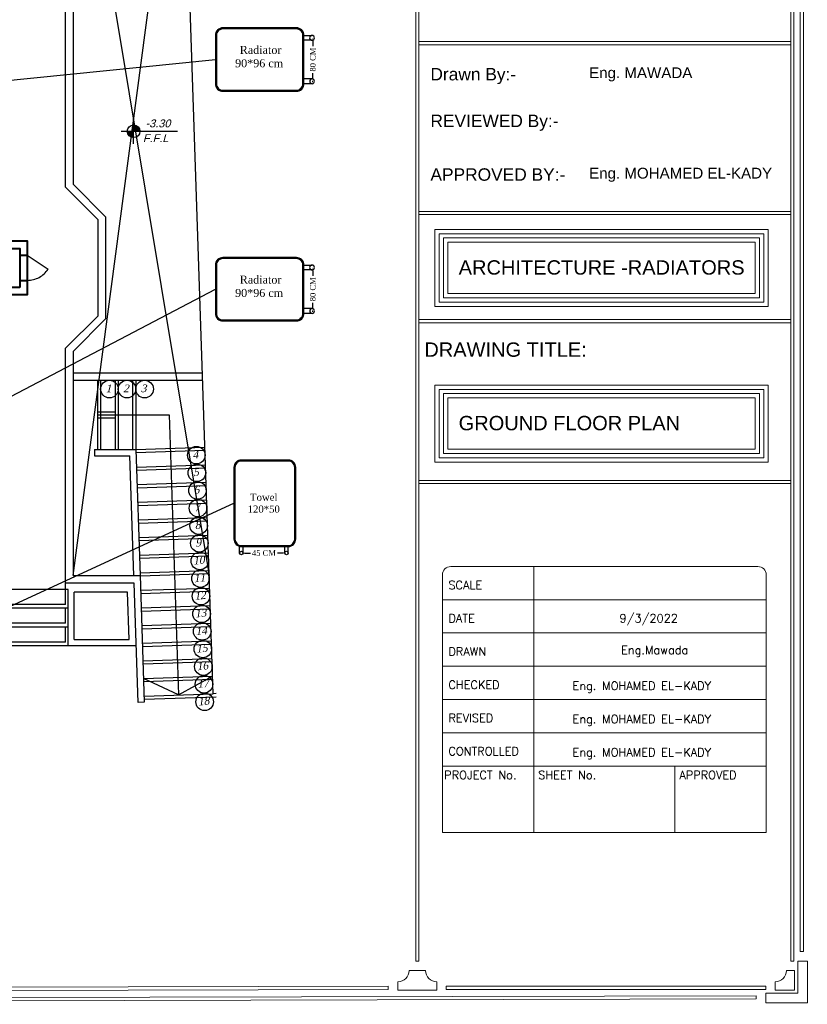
# Model space of a CAD drawing. Header units: metres. Extents: x -710577 to 709766, y -710660 to 709683.
# Tile 43 of 70: x -463 to -451, y -480 to -464. Entities that reach past the tile are written whole.
import ezdxf
from ezdxf.enums import TextEntityAlignment as Align

# ---------------------------------------------------------------- set-up
doc = ezdxf.new("R2010")
doc.units = ezdxf.units.M
doc.header["$LTSCALE"] = 50
doc.header["$MEASUREMENT"] = 0
for name, pattern in [('GR XREF$0$HIDDEN', [0.375, 0.25, -0.125]), ('GR-263$0$ground$0$DLINE', [0.55, 0.3, -0.25]), ('GR-263$0$ground$0$HIDDEN', [0.375, 0.25, -0.125])]:
    doc.linetypes.add(name, pattern=pattern)
for name, color, linetype in [('GR XREF$0$INT- SAN HIDDEN', 254, 'GR XREF$0$HIDDEN'), ('GR-263$0$ground$0$A-ATTRIB', 102, 'Continuous'), ('GR-263$0$ground$0$A-DASH', 21, 'GR-263$0$ground$0$DLINE'), ('GR-263$0$ground$0$A-ELEV.4', 4, 'Continuous'), ('GR-263$0$ground$0$A-HIDDEN', 8, 'Continuous'), ('GR-263$0$ground$0$A-LEV', 3, 'Continuous'), ('GR-263$0$ground$0$A-STAIR', 1, 'Continuous'), ('GR-263$0$ground$0$FURN', 2, 'Continuous'), ('GR-263$0$ground$0$GOLF LAND DIVISION', 5, 'Continuous'), ('heating', 10, 'Continuous'), ('heating system', 1, 'Continuous'), ('Samrt Heat', 1, 'Continuous'), ('smart heat', 7, 'Continuous')]:
    doc.layers.add(name, color=color, linetype=linetype)
doc.layers.add('GR XREF$0$INT- WALL', color=7, linetype='Continuous', lineweight=40)
doc.styles.add('AM3', font='times.ttf')
doc.styles.add('ARABY', font='xarb.shx')
doc.styles.add('GR-263$0$ground$0$STYLE3', font='times.ttf')
doc.styles.add('GR-263$0$ground$0$TNROMAN', font='arial.ttf')
doc.styles.get("Standard").update_dxf_attribs({"font": 'arial.ttf'})
doc.styles.add('T', font='ROMANT.shx')
doc.dimstyles.new('35', dxfattribs={"dimscale": 0, "dimtxt": 0.09, "dimasz": 0.05, "dimexe": 0, "dimexo": 0, "dimgap": 0, "dimtad": 0, "dimzin": 0, "dimdsep": 46, "dimtxsty": 'AM3', "dimcen": 0, "dimadec": 3, "dimazin": 0, "dimtfac": 1, "dimtofl": 0, "dimtmove": 1, "dimatfit": 3, "dimfxl": 0.18, "dimtfill": 1, "dimtolj": 1, "dimtzin": 0, "dimarcsym": 0})
doc.dimstyles.get("Standard").update_dxf_attribs({"dimtxt": 0.18, "dimasz": 0.18, "dimexe": 0.18, "dimexo": 0.0625, "dimgap": 0.09, "dimtad": 0, "dimtih": 1, "dimtoh": 1, "dimzin": 0, "dimdsep": 46, "dimtxsty": 'Standard', "dimcen": 0.09, "dimadec": 0, "dimazin": 0, "dimtfac": 1, "dimtofl": 0, "dimtmove": 0, "dimatfit": 3, "dimfxl": 1, "dimtolj": 1, "dimtzin": 0, "dimarcsym": 0})

# ---------------------------------------------------------------- blocks, each defined once
blk = doc.blocks.new('GR-263$0$ground$0$ST')
blk.add_circle((0.029, 0.172), 0.15)
at = {"style": 'GR-263$0$ground$0$STYLE3', "oblique": 15}
blk.add_attdef('ST', text='', height=0.13, dxfattribs=at).set_placement((0.011, 0.184), align=Align.MIDDLE)
blk = doc.blocks.new('GR-263$0$ground$0$LEV')
h = blk.add_hatch()
h.set_pattern_fill('_U', color=256, scale=0.02, angle=45, style=0, pattern_type=0)
h.set_pattern_definition([(45, (0, 0), (-0.0141421, 0.0141421), [])])
h.paths.add_polyline_path([(0, 0.2), (0, 0), (0.2, 0, 0.414214)])
h.paths.add_polyline_path([(0, 0), (-0.2, 0, 0.414214), (0, -0.2)])
for p, q in [((0, -0.4), (0, 0.4)), ((-0.4, 0), (1.4, 0))]:
    blk.add_line(p, q)
blk.add_circle((0, 0), 0.2)
at = {"style": 'GR-263$0$ground$0$TNROMAN', "oblique": 15}
for tag, p in [('LEVEL', (0.336, 0.128)), ('POSITIONS', (0.336, -0.343))]:
    blk.add_attdef(tag, p, '', height=0.25, dxfattribs=at)
blk = doc.blocks.new('A$C55C45C6C')
at = {"layer": 'heating', "color": 1}
for p, q in [((-0.216, 0.596), (-0.373, 0.596)), ((-0.373, 0.503), (-0.216, 0.503))]:
    blk.add_line(p, q, dxfattribs=at)
at = {"layer": 'heating', "color": 5}
for p, q in [((-0.374, -0.25), (-0.216, -0.25)), ((-0.374, -0.343), (-0.216, -0.343))]:
    blk.add_line(p, q, dxfattribs=at)
at = {"layer": 'heating system', "color": 4, "linetype": 'ByBlock', "lineweight": -2, "ltscale": 0.3}
for points in [[(-0.069, 0.743), (1.361, 0.743, -0.414214), (1.508, 0.596), (1.508, -0.343, -0.414214), (1.361, -0.49), (-0.069, -0.49, -0.414214), (-0.216, -0.343), (-0.216, 0.596, -0.414214)], [(-0.069, 0.722), (1.361, 0.722, -0.414214), (1.487, 0.596), (1.487, -0.343, -0.414214), (1.361, -0.469), (-0.069, -0.469, -0.414214), (-0.195, -0.343), (-0.195, 0.596, -0.414214)]]:
    blk.add_lwpolyline(points, format="xyb", close=True, dxfattribs=at)
at = {"layer": 'heating system', "color": 1, "linetype": 'ByBlock', "lineweight": -2, "ltscale": 0.3}
blk.add_circle((-0.373, 0.549), 0.0466, dxfattribs=at)
at = {"layer": 'heating system', "color": 5, "linetype": 'ByBlock', "lineweight": -2, "ltscale": 0.3}
blk.add_circle((-0.374, -0.296), 0.0466, dxfattribs=at)
blk = doc.blocks.new('*D1979')
at = {"layer": 'Samrt Heat', "color": 0, "lineweight": -2, "transparency": 16777216}
for p, q in [((-458.803, -464.571), (-458.803, -464.687)), ((-458.803, -465.164), (-458.803, -465.049)), ((-458.814, -465.214), (-458.803, -465.214))]:
    blk.add_line(p, q, dxfattribs=at)
at = {"layer": 'Samrt Heat', "color": 0, "transparency": 16777216}
for points in [[(-458.811, -464.571), (-458.795, -464.571), (-458.803, -464.521)], [(-458.811, -465.164), (-458.795, -465.164), (-458.803, -465.214)]]:
    blk.add_solid(points, dxfattribs=at)
at = {"layer": 'Samrt Heat', "color": 0, "transparency": 16777216, "insert": (-458.803, -464.868), "char_height": 0.09, "attachment_point": 5, "rotation": 90, "style": 'AM3', "bg_fill": 3, "box_fill_scale": 1.25, "bg_fill_color": 256, "bg_fill_true_color": 13158600, "bg_fill_transparency": 0}
blk.add_mtext('\\A1;80 CM', dxfattribs=at)
blk = doc.blocks.new('*D1981')
at = {"layer": 'Samrt Heat', "color": 0, "lineweight": -2, "transparency": 16777216}
for p, q in [((-458.803, -468.229), (-458.803, -468.344)), ((-458.803, -468.821), (-458.803, -468.706)), ((-458.814, -468.871), (-458.803, -468.871))]:
    blk.add_line(p, q, dxfattribs=at)
at = {"layer": 'Samrt Heat', "color": 0, "transparency": 16777216}
for points in [[(-458.811, -468.229), (-458.795, -468.229), (-458.803, -468.179)], [(-458.811, -468.821), (-458.795, -468.821), (-458.803, -468.871)]]:
    blk.add_solid(points, dxfattribs=at)
at = {"layer": 'Samrt Heat', "color": 0, "transparency": 16777216, "insert": (-458.803, -468.525), "char_height": 0.09, "attachment_point": 5, "rotation": 90, "style": 'AM3', "bg_fill": 3, "box_fill_scale": 1.25, "bg_fill_color": 256, "bg_fill_true_color": 13158600, "bg_fill_transparency": 0}
blk.add_mtext('\\A1;80 CM', dxfattribs=at)
blk = doc.blocks.new('*D1982')
at = {"layer": 'Samrt Heat', "color": 0, "lineweight": -2, "transparency": 16777216}
for p, q in [((-459.892, -472.724), (-459.766, -472.724)), ((-459.273, -472.724), (-459.398, -472.724))]:
    blk.add_line(p, q, dxfattribs=at)
at = {"layer": 'Samrt Heat', "color": 0, "transparency": 16777216}
for points in [[(-459.892, -472.715), (-459.892, -472.732), (-459.942, -472.724)], [(-459.273, -472.715), (-459.273, -472.732), (-459.223, -472.724)]]:
    blk.add_solid(points, dxfattribs=at)
at = {"layer": 'Samrt Heat', "color": 0, "transparency": 16777216, "insert": (-459.582, -472.724), "char_height": 0.09, "attachment_point": 5, "style": 'AM3', "bg_fill": 3, "box_fill_scale": 1.25, "bg_fill_color": 256, "bg_fill_true_color": 13158600, "bg_fill_transparency": 0}
blk.add_mtext('\\A1;45 CM', dxfattribs=at)

msp = doc.modelspace()

# ---------------------------------------------------------------- linework, layer by layer
at = {"lineweight": 0}
for p, q in [((-451.71, -472.939), (-456.606, -472.939)), ((-455.283, -477.176), (-455.283, -472.939)), ((-456.738, -477.176), (-456.738, -473.071)), ((-451.577, -473.071), (-451.577, -477.176)), ((-451.577, -473.468), (-456.738, -473.468)), ((-451.577, -473.997), (-456.738, -473.997)), ((-451.577, -474.527), (-456.738, -474.527)), ((-451.577, -475.056), (-456.738, -475.056)), ((-451.577, -475.586), (-456.738, -475.586)), ((-451.577, -476.115), (-456.738, -476.115)), ((-453.033, -477.176), (-453.033, -476.115)), ((-451.577, -477.176), (-456.738, -477.176))]:
    msp.add_line(p, q, dxfattribs=at)
for points in [[(-456.86, -467.571), (-451.549, -467.571), (-451.549, -468.799), (-456.86, -468.799)], [(-456.791, -467.64), (-451.618, -467.64), (-451.618, -468.73), (-456.791, -468.73)], [(-456.722, -467.708), (-451.687, -467.708), (-451.687, -468.661), (-456.722, -468.661)], [(-456.653, -467.777), (-451.755, -467.777), (-451.755, -468.592), (-456.653, -468.592)], [(-456.86, -470.049), (-451.549, -470.049), (-451.549, -471.277), (-456.86, -471.277)], [(-456.791, -470.118), (-451.618, -470.118), (-451.618, -471.208), (-456.791, -471.208)], [(-456.722, -470.186), (-451.687, -470.186), (-451.687, -471.139), (-456.722, -471.139)], [(-456.653, -470.255), (-451.755, -470.255), (-451.755, -471.07), (-456.653, -471.07)]]:
    msp.add_lwpolyline(points, close=True, dxfattribs=at)
for centre, start, end in [((-456.606, -473.071), 90, 180), ((-451.71, -473.071), 0, 90)]:
    msp.add_arc(centre, 0.132, start, end, dxfattribs=at)
at = {"layer": 'GR XREF$0$INT- SAN HIDDEN'}
for p, q in [((-463.474, -467.983), (-463.474, -468.383)), ((-463.354, -467.983), (-463.354, -468.383)), ((-463.354, -467.983), (-463.02, -468.203))]:
    msp.add_line(p, q, dxfattribs=at)
msp.add_arc((-463.354, -467.983), 0.4, 270, 326.6672, dxfattribs=at)
at = {"layer": 'GR XREF$0$INT- WALL'}
for p, q in [((-463.474, -467.983), (-463.354, -467.983)), ((-463.474, -468.383), (-463.354, -468.383))]:
    msp.add_line(p, q, dxfattribs=at)
for points in [[(-464.174, -464.918), (-463.874, -464.918), (-463.874, -467.753), (-463.354, -467.753), (-463.354, -468.614), (-463.874, -468.614), (-463.874, -468.902), (-464.174, -468.902)], [(-463.474, -468.494), (-463.874, -468.494), (-463.874, -467.873), (-463.474, -467.873)]]:
    msp.add_lwpolyline(points, close=True, dxfattribs=at)
at = {"layer": 'GR-263$0$ground$0$A-DASH', "linetype": 'ByBlock'}
for p, q in [((-462.624, -473.083), (-460.893, -460.043)), ((-462.624, -460.043), (-460.456, -473.083))]:
    msp.add_line(p, q, dxfattribs=at)
at = {"layer": 'GR-263$0$ground$0$A-ELEV.4'}
for points in [[(-462.159, -458.119), (-462.059, -458.116), (-461.994, -460.043), (-462.624, -460.043), (-462.624, -466.851), (-462.104, -467.371), (-462.104, -468.995), (-462.624, -469.515), (-462.624, -473.083), (-461.556, -473.083), (-461.488, -475.101), (-461.588, -475.104), (-461.652, -473.203), (-462.744, -473.203)], [(-462.744, -473.303), (-462.744, -469.465), (-462.224, -468.945), (-462.224, -467.421), (-462.744, -466.901), (-462.744, -459.923), (-462.098, -459.923), (-462.159, -458.119)]]:
    msp.add_lwpolyline(points, dxfattribs=at)
at = {"layer": 'GR-263$0$ground$0$A-HIDDEN'}
msp.add_line((-460.444, -473.417), (-460.459, -472.976), dxfattribs=at)
at = {"layer": 'GR-263$0$ground$0$A-STAIR'}
for p, q in [((-462.234, -469.974), (-462.234, -471.074)), ((-461.954, -469.974), (-461.954, -471.074)), ((-461.674, -469.974), (-461.674, -471.074)), ((-462.234, -470.474), (-461.954, -470.474)), ((-462.234, -470.524), (-461.092, -470.524)), ((-462.234, -470.574), (-461.954, -470.574)), ((-461.092, -470.524), (-460.942, -474.983)), ((-461.624, -471.074), (-460.524, -471.037)), ((-461.614, -471.355), (-460.515, -471.318)), ((-461.605, -471.635), (-460.505, -471.598)), ((-461.595, -471.916), (-460.496, -471.879)), ((-461.586, -472.196), (-460.487, -472.159)), ((-461.576, -472.477), (-460.477, -472.44)), ((-461.567, -472.757), (-460.468, -472.72)), ((-461.558, -473.038), (-460.458, -473.001)), ((-461.548, -473.318), (-460.449, -473.281)), ((-461.539, -473.599), (-460.439, -473.562)), ((-461.529, -473.879), (-460.43, -473.842)), ((-461.52, -474.16), (-460.421, -474.123)), ((-461.511, -474.44), (-460.411, -474.403)), ((-461.501, -474.721), (-460.402, -474.684)), ((-460.942, -474.983), (-460.402, -474.684)), ((-460.942, -474.983), (-461.501, -474.721)), ((-461.492, -475.001), (-460.392, -474.964))]:
    msp.add_line(p, q, dxfattribs=at)
at = {"layer": 'GR-263$0$ground$0$A-STAIR', "linetype": 'GR-263$0$ground$0$HIDDEN'}
for p, q in [((-462.184, -469.974), (-462.184, -471.074)), ((-461.904, -469.974), (-461.904, -471.074)), ((-461.624, -469.974), (-461.624, -471.074)), ((-461.622, -471.124), (-460.523, -471.087)), ((-461.612, -471.405), (-460.513, -471.368)), ((-461.603, -471.685), (-460.504, -471.648)), ((-461.594, -471.966), (-460.494, -471.929)), ((-461.584, -472.246), (-460.485, -472.209)), ((-461.575, -472.527), (-460.475, -472.49)), ((-461.565, -472.807), (-460.466, -472.77)), ((-461.556, -473.088), (-460.457, -473.051)), ((-462.744, -473.543), (-462.744, -473.303)), ((-461.547, -473.368), (-460.447, -473.331)), ((-462.744, -473.843), (-462.744, -473.603)), ((-461.537, -473.649), (-460.438, -473.612)), ((-461.528, -473.929), (-460.428, -473.892)), ((-462.744, -474.143), (-462.744, -473.903)), ((-461.518, -474.21), (-460.419, -474.173)), ((-461.509, -474.49), (-460.409, -474.453)), ((-461.499, -474.771), (-460.4, -474.734)), ((-461.49, -475.051), (-460.341, -475.013))]:
    msp.add_line(p, q, dxfattribs=at)
at = {"layer": 'GR-263$0$ground$0$A-STAIR', "color": 2}
for p, q in [((-462.604, -474.103), (-462.604, -473.347)), ((-461.754, -473.347), (-462.604, -473.347)), ((-461.727, -474.103), (-461.754, -473.347)), ((-461.619, -474.203), (-463.874, -474.203)), ((-462.604, -474.103), (-461.727, -474.103))]:
    msp.add_line(p, q, dxfattribs=at)
for points in [[(-462.704, -474.203), (-462.704, -473.303), (-463.874, -473.303)], [(-462.704, -473.603), (-463.874, -473.603)], [(-462.704, -473.903), (-463.874, -473.903)]]:
    msp.add_lwpolyline(points, dxfattribs=at)
at = {"layer": 'GR-263$0$ground$0$A-STAIR', "linetype": 'GR-263$0$ground$0$HIDDEN'}
for points in [[(-462.744, -473.543), (-463.874, -473.543)], [(-462.744, -473.843), (-463.874, -473.843)], [(-462.744, -474.143), (-463.874, -474.143)]]:
    msp.add_lwpolyline(points, dxfattribs=at)
at = {"layer": 'GR-263$0$ground$0$FURN'}
for p, q in [((-462.284, -471.074), (-461.624, -471.074)), ((-462.284, -471.074), (-462.284, -471.174)), ((-461.624, -471.074), (-461.556, -473.084)), ((-462.284, -471.174), (-461.72, -471.174)), ((-461.656, -473.084), (-461.72, -471.174))]:
    msp.add_line(p, q, dxfattribs=at)
msp.add_lwpolyline([(-460.342, -474.962), (-460.392, -474.964), (-460.956, -458.179), (-460.906, -458.177)], dxfattribs=at)
at = {"layer": 'GR-263$0$ground$0$GOLF LAND DIVISION', "ltscale": 5}
for p, q in [((-462.624, -469.853), (-460.564, -469.853)), ((-462.624, -469.973), (-460.56, -469.973))]:
    msp.add_line(p, q, dxfattribs=at)
at = {"layer": 'Samrt Heat', "color": 240, "lineweight": 0, "true_color": 0xed1f24}
for p, q in [((-457.163, -479.22), (-457.163, -454.29)), ((-457.113, -479.22), (-457.113, -454.29)), ((-451.187, -479.22), (-451.187, -454.29)), ((-451.136, -479.22), (-451.136, -454.29)), ((-451.035, -479.068), (-451.035, -454.441)), ((-450.985, -479.068), (-450.985, -454.441)), ((-457.113, -464.58), (-451.187, -464.58)), ((-457.113, -464.632), (-451.187, -464.632)), ((-457.113, -467.284), (-451.187, -467.284)), ((-457.113, -467.335), (-451.187, -467.335)), ((-457.113, -469.007), (-451.187, -469.007)), ((-457.113, -469.059), (-451.187, -469.059)), ((-457.113, -471.567), (-451.187, -471.567)), ((-457.113, -471.618), (-451.187, -471.618)), ((-451.035, -479.068), (-450.985, -479.068)), ((-457.113, -479.22), (-457.163, -479.22)), ((-451.136, -479.22), (-451.187, -479.22)), ((-451.075, -479.22), (-451.075, -479.732)), ((-451.075, -479.22), (-450.923, -479.22)), ((-450.923, -479.22), (-450.923, -479.884)), ((-457.268, -479.371), (-457.138, -479.371)), ((-457.008, -479.371), (-457.138, -479.371)), ((-451.255, -479.371), (-451.125, -479.371)), ((-451.125, -479.371), (-451.125, -479.682)), ((-457.449, -479.682), (-457.449, -479.552)), ((-457.138, -479.682), (-457.449, -479.682)), ((-457.138, -479.682), (-456.828, -479.682)), ((-456.828, -479.682), (-456.828, -479.552)), ((-456.676, -479.62), (-451.587, -479.62)), ((-456.676, -479.671), (-456.676, -479.62)), ((-456.676, -479.671), (-451.587, -479.671)), ((-451.587, -479.671), (-451.587, -479.62)), ((-451.436, -479.682), (-451.436, -479.552)), ((-451.125, -479.682), (-451.436, -479.682)), ((-487.781, -479.859), (-451.739, -479.772)), ((-487.781, -479.909), (-451.739, -479.822)), ((-451.739, -479.822), (-451.739, -479.772)), ((-451.587, -479.884), (-451.587, -479.732)), ((-451.075, -479.732), (-451.587, -479.732)), ((-450.923, -479.884), (-451.587, -479.884))]:
    msp.add_line(p, q, dxfattribs=at)
at = {"layer": 'Samrt Heat', "color": 1, "linetype": 'ByBlock', "lineweight": -3, "ltscale": 0.3}
for p, q in [((-459.969, -472.724), (-459.969, -472.618)), ((-459.915, -472.719), (-459.915, -472.621))]:
    msp.add_line(p, q, dxfattribs=at)
at = {"layer": 'Samrt Heat', "color": 5, "lineweight": -3}
for p, q in [((-459.25, -472.724), (-459.25, -472.621)), ((-459.196, -472.724), (-459.196, -472.621))]:
    msp.add_line(p, q, dxfattribs=at)
at = {"layer": 'Samrt Heat', "color": 4, "lineweight": -3}
for points in [[(-460.06, -471.361), (-460.06, -472.503, 0.414214), (-459.943, -472.621), (-459.193, -472.621, 0.414214), (-459.075, -472.503), (-459.075, -471.361, 0.414214), (-459.193, -471.243), (-459.943, -471.243, 0.414214)], [(-460.044, -471.361), (-460.044, -472.503, 0.414214), (-459.943, -472.604), (-459.193, -472.604, 0.414214), (-459.092, -472.503), (-459.092, -471.361, 0.414214), (-459.193, -471.26), (-459.943, -471.26, 0.414214)]]:
    msp.add_lwpolyline(points, format="xyb", close=True, dxfattribs=at)
at = {"layer": 'Samrt Heat', "color": 1, "linetype": 'ByBlock', "lineweight": -3, "ltscale": 0.3}
msp.add_circle((-459.942, -472.724), 0.0274, dxfattribs=at)
at = {"layer": 'Samrt Heat', "color": 5, "linetype": 'ByBlock', "lineweight": -3, "ltscale": 0.3}
msp.add_circle((-459.223, -472.724), 0.0274, dxfattribs=at)
at = {"layer": 'Samrt Heat', "color": 240, "lineweight": 0, "true_color": 0xed1f24}
for centre, start, end in [((-457.449, -479.371), 270, 0), ((-456.828, -479.371), 180, 270), ((-451.436, -479.371), 270, 0)]:
    msp.add_arc(centre, 0.18, start, end, dxfattribs=at)
at = {"layer": 'smart heat', "color": 240, "lineweight": 0, "true_color": 0xed1f24}
for p, q in [((-487.881, -479.707), (-457.6, -479.62)), ((-487.881, -479.758), (-457.6, -479.671)), ((-457.6, -479.671), (-457.6, -479.62))]:
    msp.add_line(p, q, dxfattribs=at)

# ---------------------------------------------------------------- block references
at = {"layer": 'GR-263$0$ground$0$A-ATTRIB', "xscale": 0.9333333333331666, "yscale": 0.9333333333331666, "zscale": 0.9333333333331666}
for p, values in [((-462.071, -470.274), {'ST': '1'}), ((-461.791, -470.274), {'ST': '2'}), ((-461.511, -470.274), {'ST': '3'})]:
    msp.add_blockref('GR-263$0$ground$0$ST', p, dxfattribs=at).add_auto_attribs(values)
at = {"layer": 'GR-263$0$ground$0$A-ATTRIB', "xscale": 0.9333333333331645, "yscale": 0.9333333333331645, "zscale": 0.9333333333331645, "rotation": 5.80193756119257}
for p, values in [((-460.67, -471.329), {'ST': '4'}), ((-460.661, -471.61), {'ST': '5'}), ((-460.652, -471.89), {'ST': '6'}), ((-460.642, -472.171), {'ST': '7'}), ((-460.633, -472.451), {'ST': '8'}), ((-460.623, -472.732), {'ST': '9'}), ((-460.614, -473.012), {'ST': '10'}), ((-460.604, -473.293), {'ST': '11'}), ((-460.595, -473.573), {'ST': '12'}), ((-460.586, -473.854), {'ST': '13'}), ((-460.576, -474.134), {'ST': '14'}), ((-460.567, -474.415), {'ST': '15'}), ((-460.557, -474.695), {'ST': '16'}), ((-460.548, -474.976), {'ST': '17'}), ((-460.538, -475.256), {'ST': '18'})]:
    msp.add_blockref('GR-263$0$ground$0$ST', p, dxfattribs=at).add_auto_attribs(values)
at = {"layer": 'GR-263$0$ground$0$A-LEV'}
ref = msp.add_blockref('GR-263$0$ground$0$LEV', (-461.659, -466.01), dxfattribs=dict(at, xscale=0.5, yscale=0.5, zscale=0.5))
ref.add_attrib('LEVEL', '-3.30', (-461.469, -465.946), dxfattribs={"layer": '0', "height": 0.125, "rotation": 360, "style": 'GR-263$0$ground$0$TNROMAN', "oblique": 15})
ref.add_attrib('POSITIONS', 'F.F.L', (-461.511, -466.181), dxfattribs={"layer": '0', "height": 0.125, "rotation": 360, "style": 'GR-263$0$ground$0$TNROMAN', "oblique": 15})
at = {"layer": 'smart heat', "color": 0, "lineweight": -3, "xscale": -0.8190000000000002, "yscale": 0.8190000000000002, "zscale": 0.8190000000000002}
for p in [(-459.121, -464.971), (-459.121, -468.628)]:
    msp.add_blockref('A$C55C45C6C', p, dxfattribs=at)

# ---------------------------------------------------------------- texts
at = {"lineweight": 0, "style": 'T'}
for s, height, p in [('SCALE', 0.1323, (-456.642, -473.3)), ('DATE', 0.1323, (-456.642, -473.829)), ('9/3/2022', 0.1323, (-453.915, -473.829)), ('Eng.Mawada', 0.1323, (-453.891, -474.334)), ('DRAWN', 0.1323, (-456.642, -474.358)), ('CHECKED', 0.1323, (-456.642, -474.888)), ('REVISED', 0.1323, (-456.642, -475.417)), ('CONTROLLED', 0.1323, (-456.642, -475.946)), ('PROJECT No.', 0.13234, (-456.709, -476.324)), ('SHEET No.', 0.1323, (-455.211, -476.324)), ('APPROVED', 0.1323, (-452.962, -476.324))]:
    msp.add_text(s, height=height, dxfattribs=at).set_placement(p)
at = {"lineweight": 0, "attachment_point": 1}
for s, width, gutter_width, heights, insert, char_height, style in [('{\\fArial|b0|i0|c0|p34;Drawn By:- }', 1.4369, 0.000814, [0], (-456.929, -465.001), 0.19773, 'ARABY'), ('{\\fArial|b0|i0|c0|p34;REVIEWED By:- }', 2.07516, 0.000814, [0], (-456.929, -465.745), 0.19773, 'ARABY'), ('{\\fArial|b0|i0|c0|p34;APPROVED BY:- }', 2.21832, 0.000814, [0], (-456.929, -466.599), 0.19773, 'ARABY'), ('{\\fArial|b0|i0|c0|p34;ARCHITECTURE -RADIATORS }', 4.93697, 0.00094, [0], (-456.479, -468.063), 0.22845, 'ARABY'), ('{\\fArial|b0|i0|c0|p34;DRAWING TITLE:}', 4.93697, 0.00094, [0], (-457.026, -469.371), 0.22845, 'ARABY'), ('{\\fArial|b0|i0|c0|p34;GROUND FLOOR PLAN }', 4.93697, 0.00094, [0], (-456.479, -470.541), 0.22845, 'ARABY'), ('Eng. MOHAMED EL-KADY', 3.20917, 16.487, [0.621], (-454.664, -474.772), 0.13234, 'T'), ('Eng. MOHAMED EL-KADY', 3.20917, 16.487, [0.621], (-454.664, -475.301), 0.13234, 'T'), ('Eng. MOHAMED EL-KADY', 3.20917, 16.487, [0.621], (-454.664, -475.83), 0.13234, 'T')]:
    msp.add_mtext_dynamic_manual_height_columns(s, width=width, gutter_width=gutter_width, heights=heights, dxfattribs=dict(at, insert=insert, char_height=char_height, style=style))
at = {"lineweight": 0, "char_height": 0.17239, "attachment_point": 1}
for s, insert in [('Eng. MAWADA', (-454.401, -464.991)), ('Eng. MOHAMED EL-KADY', (-454.401, -466.59))]:
    msp.add_mtext_dynamic_manual_height_columns(s, width=3.20917, gutter_width=16.487, heights=[0.621], dxfattribs=dict(at, insert=insert))
at = {"layer": 'Samrt Heat', "color": 0, "linetype": 'ByBlock', "lineweight": -3, "ltscale": 0.3, "insert": (-459.585, -471.931), "char_height": 0.11311, "width": 0.92019, "attachment_point": 5, "style": 'AM3'}
msp.add_mtext('\\A1;Towel 120*50', dxfattribs=at)
at = {"layer": 'smart heat', "color": 0, "linetype": 'ByBlock', "lineweight": -3, "ltscale": 0.3, "char_height": 0.12751, "width": 1.27836, "attachment_point": 5, "style": 'AM3'}
for insert in [(-459.659, -464.927), (-459.659, -468.584)]:
    msp.add_mtext('\\A1; Radiator \\P90*96 cm\\P  ', dxfattribs=dict(at, insert=insert))

# ---------------------------------------------------------------- leaders
at = {"layer": 'Samrt Heat', "color": 0}
for points in [[(-470.804, -465.923), (-460.356, -464.868)], [(-465.921, -471.435), (-460.356, -468.525)]]:
    msp.add_leader(points, dimstyle='35', override={"dimscale": 1}, dxfattribs=at)
at = {"layer": 'Samrt Heat', "color": 0, "linetype": 'Continuous', "lineweight": -3}
msp.add_leader([(-466.953, -475.104), (-460.06, -471.932)], dimstyle='Standard', dxfattribs=at)

# ---------------------------------------------------------------- next in the draw order: dimensions: what is measured, and where the dimension line sits
at = {"layer": 'Samrt Heat', "color": 0}
for base, p1, p2, angle, text, picture, middle in [((-458.803, -465.214), (-458.803, -464.521), (-458.814, -465.214), 90, '80 CM', '*D1979', (-458.803, -464.868)), ((-458.803, -468.871), (-458.803, -468.179), (-458.814, -468.871), 90, '80 CM', '*D1981', (-458.803, -468.525)), ((-459.223, -472.724), (-459.942, -472.724), (-459.223, -472.724), 180, '45 CM', '*D1982', (-459.582, -472.724))]:
    dim = msp.add_linear_dim(base=base, p1=p1, p2=p2, angle=angle, text=text, dimstyle='35', override={"dimscale": 1}, dxfattribs=at)
    dim.commit()
    dim.dimension.update_dxf_attribs({"geometry": picture, "text_midpoint": middle, "dimtype": 160})

doc.saveas('drawing.dxf')
